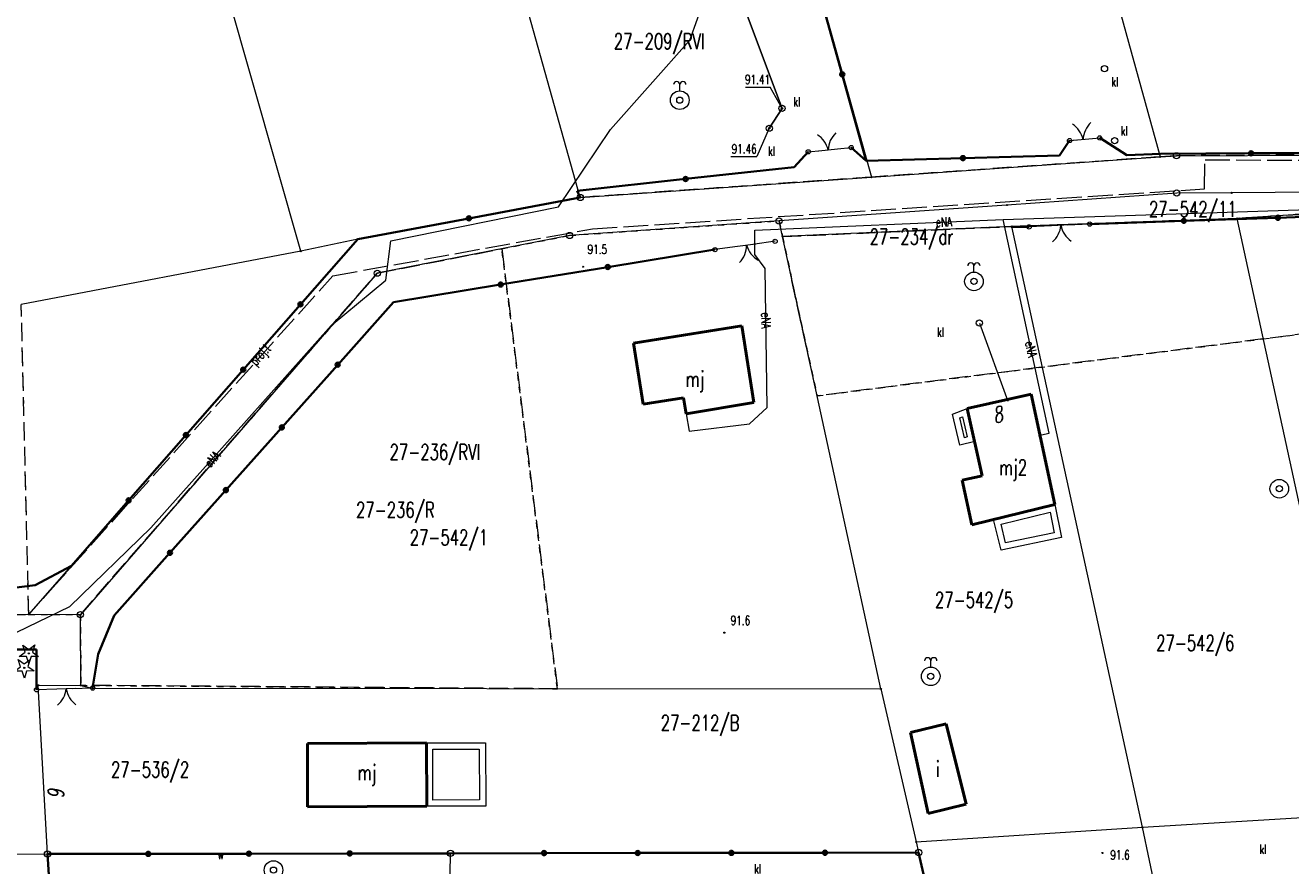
# Model space of a CAD drawing. Header units: metres. Extents: x 7542868 to 7543894, y 5828497 to 5830561.
# Tile 54 of 66: x 7543218 to 7543320, y 5830287 to 5830355. Entities that reach past the tile are written whole.
import ezdxf
from ezdxf.enums import TextEntityAlignment as Align

# ---------------------------------------------------------------- set-up
doc = ezdxf.new("R2010")
doc.units = ezdxf.units.M
for name, pattern in [('2_1', [0]), ('3_EGBB01', [0]), ('3_EGBT07', [0]), ('4_1', [0]), ('4_SUPE_01', [0]), ('4_SUPK_01', [0]), ('4_SUPT_P_01', [2.5, 2, -0.5]), ('GDE', [0]), ('GUK', [2, 1.5, -0.5]), ('GUZ', [1, 0.5, -0.5])]:
    doc.linetypes.add(name, pattern=pattern)
doc.layers.get('0').update_dxf_attribs({"color": 250, "linetype": 'CONTINUOUS', "lineweight": 100})
for name, color, linetype, lineweight in [('Dzialki', 7, 'GDE', 18), ('EADTD_T_0', 7, 'CONTINUOUS', 25), ('EGBB_E_T_0', 7, 'CONTINUOUS', 25), ('EGBB_L_0', 7, '3_EGBB01', 50), ('EGBE_L_0', 7, '3_EGBT07', 18), ('Kontury', 3, 'GUK', 18), ('KTOK_L_1', 7, '2_1', 18), ('KTOK_L_4', 7, 'CONTINUOUS', 35), ('Numery_dzialek', 7, 'CONTINUOUS', 13), ('Numery_konturow', 3, 'CONTINUOUS', 13), ('Numery_uzytkow', 7, 'CONTINUOUS', 13), ('OBOP_T_0', 3, 'CONTINUOUS', 18), ('Punkty', 7, 'CONTINUOUS', 18), ('RTPW_T_0', 7, 'CONTINUOUS', 15), ('SUPE_E_T_3', 1, 'CONTINUOUS', 15), ('SUPE_L_3', 1, '4_SUPE_01', 18), ('SUPK_L_1', 34, '4_SUPK_01', 18), ('SUPP_E_T_6', 30, 'CONTINUOUS', 15), ('SUPP_L_6', 30, '4_SUPT_P_01', 18), ('SUTK_T_0', 7, 'CONTINUOUS', 18), ('SUUK_E_T_3', 7, 'CONTINUOUS', 15), ('SUUK_T_2', 34, 'CONTINUOUS', 18), ('SUUK_T_4', 7, 'CONTINUOUS', 18), ('SUUW_E_T_8', 7, 'CONTINUOUS', 15), ('SUUW_T_1', 7, 'CONTINUOUS', 18), ('SUUW_T_2', 7, 'CONTINUOUS', 18), ('SUUW_T_3', 5, 'CONTINUOUS', 18), ('Uzytki', 7, 'GUZ', 18)]:
    doc.layers.add(name, color=color, linetype=linetype, lineweight=lineweight)
doc.styles.get("Standard").update_dxf_attribs({"font": 'Simplex.SHX', "width": 0.75})

# ---------------------------------------------------------------- blocks, each defined once
blk = doc.blocks.new('GRO')
at = {"linetype": 'CONTINUOUS'}
blk.add_circle((0, 0), 0.045, dxfattribs=at)
blk = doc.blocks.new('GRT')
at = {"linetype": 'CONTINUOUS'}
blk.add_circle((0, 0), 0.25, dxfattribs=at)
blk = doc.blocks.new('2_OBOP01_01')
at = {"linetype": 'CONTINUOUS'}
for p, q in [((-0.78225, -0.26495), (-0.3012, 0.09375)), ((-0.3012, 0.09375), (-0.4937, 0.6621)), ((-0.4937, 0.6621), (-0.0039, 0.31545)), ((-0.0039, 0.31545), (0.4771, 0.67415)), ((0.4771, 0.67415), (0.2988, 0.1012)), ((0.2988, 0.1012), (0.7886, -0.24545)), ((-0.18225, -0.2575), (-0.78225, -0.26495)), ((0.01025, -0.82585), (-0.18225, -0.2575)), ((0.1886, -0.2529), (0.01025, -0.82585)), ((0.7886, -0.24545), (0.1886, -0.2529))]:
    blk.add_line(p, q, dxfattribs=at)
blk.add_circle((0, 0), 0.045, dxfattribs=at)
blk = doc.blocks.new('2_RTPW01')
at = {"linetype": 'CONTINUOUS'}
blk.add_circle((0, 0), 0.045, dxfattribs=at)
blk = doc.blocks.new('4_SUPS01_05')
at = {"linetype": 'CONTINUOUS'}
blk.add_circle((0, 0), 0.0625, dxfattribs=at)
blk = doc.blocks.new('4_SUUS22_01')
at = {"linetype": 'CONTINUOUS'}
blk.add_circle((0, 0), 0.25, dxfattribs=at)
blk = doc.blocks.new('4_SUUS15_05')
at = {"linetype": 'CONTINUOUS'}
blk.add_circle((0, 0), 0.25, dxfattribs=at)
blk = doc.blocks.new('4_SUUS14')
at = {"linetype": 'CONTINUOUS'}
blk.add_line((0, 0.75), (0, 1.25), dxfattribs=at)
for radius in [0.75, 0.25]:
    blk.add_circle((0, 0), radius, dxfattribs=at)
for centre in [(-0.25, 1.25), (0.25, 1.25)]:
    blk.add_arc(centre, 0.25, 0, 180, dxfattribs=at)
blk = doc.blocks.new('4_SUUS13')
at = {"linetype": 'CONTINUOUS'}
for radius in [0.75, 0.25]:
    blk.add_circle((0, 0), radius, dxfattribs=at)
blk = doc.blocks.new('4_SUUS15_08')
at = {"linetype": 'CONTINUOUS'}
blk.add_circle((0, 0), 0.25, dxfattribs=at)

msp = doc.modelspace()

# ---------------------------------------------------------------- linework, layer by layer
at = {"layer": 'Dzialki'}
for p, q in [((7543297.22, 5830387.08), (7543309.07, 5830344.18)), ((7543273.77, 5830385.57), (7543285.81, 5830342.55)), ((7543262.35, 5830340.91), (7543251.77, 5830378.67)), ((7543239.83, 5830336.59), (7543228.36, 5830376.87)), ((7543285.81, 5830342.55), (7543309.07, 5830344.18)), ((7543309.07, 5830344.18), (7543310.39, 5830344.27)), ((7543310.39, 5830344.27), (7543331.88, 5830344.38)), ((7543262.35, 5830340.91), (7543285.81, 5830342.55)), ((7543244.42, 5830337.56), (7543262.35, 5830340.91)), ((7543310.41, 5830341.27), (7543296.73, 5830340.3)), ((7543314.83, 5830341.29), (7543310.41, 5830341.27)), ((7543333.23, 5830341.39), (7543314.83, 5830341.29)), ((7543296.73, 5830340.3), (7543278.37, 5830339.02)), ((7543333.43, 5830340.41), (7543315.27, 5830339.22)), ((7543278.37, 5830339.02), (7543261.49, 5830337.85)), ((7543278.64, 5830337.76), (7543278.37, 5830339.02)), ((7543297.11, 5830338.57), (7543278.64, 5830337.76)), ((7543315.27, 5830339.22), (7543297.11, 5830338.57)), ((7543307.64, 5830290.18), (7543297.11, 5830338.57)), ((7543325.7, 5830291.27), (7543315.27, 5830339.22)), ((7543221.36, 5830311.25), (7543244.42, 5830337.56)), ((7543244.42, 5830337.56), (7543239.83, 5830336.59)), ((7543261.49, 5830337.85), (7543246, 5830334.81)), ((7543286.57, 5830301.32), (7543278.64, 5830337.76)), ((7543239.83, 5830336.59), (7543217.32, 5830332.28)), ((7543246, 5830334.81), (7543222.08, 5830307.3)), ((7543217.92, 5830307.33), (7543221.36, 5830311.25)), ((7543185.99, 5830307.59), (7543217.92, 5830307.33)), ((7543222.08, 5830307.3), (7543217.92, 5830307.33)), ((7543222.12, 5830301.61), (7543222.08, 5830307.3)), ((7543219.43, 5830288.03), (7543218.69, 5830301.62)), ((7543218.69, 5830301.62), (7543222.12, 5830301.61)), ((7543222.12, 5830301.61), (7543223.07, 5830301.39)), ((7543223.07, 5830301.39), (7543286.57, 5830301.32)), ((7543286.57, 5830301.32), (7543289.41, 5830289)), ((7543307.64, 5830290.18), (7543325.7, 5830291.27)), ((7543289.41, 5830289), (7543307.64, 5830290.18)), ((7543318.68, 5830238.04), (7543307.64, 5830290.18)), ((7543289.41, 5830289), (7543289.61, 5830288.15)), ((7543192.08, 5830288), (7543219.43, 5830288.03)), ((7543219.43, 5830288.03), (7543251.9, 5830288.08)), ((7543220.94, 5830263.95), (7543219.43, 5830288.03)), ((7543251.32, 5830254.94), (7543251.9, 5830288.08)), ((7543251.9, 5830288.08), (7543289.61, 5830288.15)), ((7543289.61, 5830288.15), (7543294.45, 5830267.46))]:
    msp.add_line(p, q, dxfattribs=at)
at = {"layer": 'EGBB_L_0', "linetype": '3_EGBB01'}
for p, q in [((7543275.37, 5830330.58), (7543266.63, 5830329.18)), ((7543276.34, 5830324.39), (7543275.37, 5830330.58)), ((7543266.63, 5830329.18), (7543267.43, 5830324.25)), ((7543267.43, 5830324.25), (7543270.68, 5830324.77)), ((7543270.68, 5830324.77), (7543270.89, 5830323.48)), ((7543276.34, 5830324.39), (7543270.89, 5830323.48)), ((7543293.52, 5830323.91), (7543298.68, 5830325.06)), ((7543298.68, 5830325.06), (7543300.59, 5830316.18)), ((7543294.73, 5830318.5), (7543293.52, 5830323.91)), ((7543293.12, 5830318.15), (7543294.73, 5830318.5)), ((7543293.9, 5830314.53), (7543293.12, 5830318.15)), ((7543300.59, 5830316.18), (7543293.9, 5830314.53)), ((7543291.84, 5830298.52), (7543288.97, 5830297.81)), ((7543288.97, 5830297.81), (7543290.38, 5830291.28)), ((7543293.45, 5830292.04), (7543291.84, 5830298.52)), ((7543249.96, 5830296.97), (7543240.37, 5830296.94)), ((7543240.39, 5830291.84), (7543240.37, 5830296.94)), ((7543249.96, 5830296.97), (7543249.98, 5830291.87)), ((7543249.98, 5830291.87), (7543240.39, 5830291.84)), ((7543290.38, 5830291.28), (7543293.45, 5830292.04))]:
    msp.add_line(p, q, dxfattribs=at)
at = {"layer": 'EGBE_L_0', "linetype": '3_EGBT07'}
for p, q in [((7543292.34, 5830323.47), (7543293.52, 5830323.91)), ((7543292.94, 5830320.95), (7543292.34, 5830323.47)), ((7543292.93, 5830323.16), (7543293.16, 5830323.24)), ((7543293.16, 5830323.24), (7543293.53, 5830321.62)), ((7543293.52, 5830323.91), (7543294.13, 5830321.25)), ((7543293.31, 5830321.56), (7543292.93, 5830323.16)), ((7543294.13, 5830321.25), (7543292.94, 5830320.95)), ((7543293.53, 5830321.62), (7543293.31, 5830321.56)), ((7543295.64, 5830314.96), (7543300.59, 5830316.18)), ((7543300.59, 5830316.18), (7543301.13, 5830313.51)), ((7543296.25, 5830314.59), (7543300.2, 5830315.57)), ((7543300.2, 5830315.57), (7543300.54, 5830313.9)), ((7543296.25, 5830312.49), (7543295.64, 5830314.96)), ((7543296.62, 5830313.08), (7543296.25, 5830314.59)), ((7543301.13, 5830313.51), (7543296.25, 5830312.49)), ((7543300.54, 5830313.9), (7543296.62, 5830313.08)), ((7543249.96, 5830296.97), (7543254.72, 5830296.98)), ((7543249.98, 5830291.87), (7543249.96, 5830296.97)), ((7543254.72, 5830296.98), (7543254.74, 5830291.88)), ((7543250.47, 5830296.47), (7543254.22, 5830296.48)), ((7543250.48, 5830292.37), (7543250.47, 5830296.47)), ((7543254.22, 5830296.48), (7543254.24, 5830292.38)), ((7543254.74, 5830291.88), (7543249.98, 5830291.87)), ((7543254.24, 5830292.38), (7543250.48, 5830292.37))]:
    msp.add_line(p, q, dxfattribs=at)
at = {"layer": 'Kontury'}
for p, q in [((7543309.07, 5830344.18), (7543285.81, 5830342.55)), ((7543310.39, 5830344.27), (7543309.07, 5830344.18)), ((7543331.88, 5830344.38), (7543310.39, 5830344.27)), ((7543285.81, 5830342.55), (7543262.35, 5830340.91)), ((7543262.35, 5830340.91), (7543244.42, 5830337.56)), ((7543315.27, 5830339.22), (7543333.43, 5830340.41)), ((7543278.64, 5830337.76), (7543297.11, 5830338.57)), ((7543297.11, 5830338.57), (7543315.27, 5830339.22)), ((7543244.42, 5830337.56), (7543221.36, 5830311.25)), ((7543281.43, 5830324.93), (7543278.64, 5830337.76)), ((7543246, 5830334.81), (7543256.03, 5830336.78)), ((7543256.03, 5830336.78), (7543260.51, 5830301.34)), ((7543222.08, 5830307.3), (7543246, 5830334.81)), ((7543217.92, 5830307.33), (7543217.32, 5830332.28)), ((7543335.29, 5830331.79), (7543317.38, 5830329.52)), ((7543317.38, 5830329.52), (7543281.43, 5830324.93)), ((7543221.36, 5830311.25), (7543217.92, 5830307.33)), ((7543222.12, 5830301.61), (7543222.08, 5830307.3)), ((7543260.51, 5830301.34), (7543222.12, 5830301.61))]:
    msp.add_line(p, q, dxfattribs=at)
at = {"layer": 'KTOK_L_1'}
for p, q in [((7543302.12, 5830345.53), (7543303.61, 5830345.66)), ((7543303.61, 5830345.66), (7543304.2, 5830345.71)), ((7543280.72, 5830344.59), (7543281.82, 5830344.7)), ((7543281.58, 5830344.67), (7543283.07, 5830344.82)), ((7543283.07, 5830344.82), (7543284.18, 5830344.93)), ((7543301.77, 5830345.5), (7543302.37, 5830345.55)), ((7543300.33, 5830338.63), (7543298.51, 5830338.54)), ((7543301.83, 5830338.7), (7543300.33, 5830338.63)), ((7543303.4, 5830338.77), (7543301.58, 5830338.69)), ((7543275.01, 5830336.96), (7543273.2, 5830336.71)), ((7543276.49, 5830337.16), (7543275.01, 5830336.96)), ((7543278.05, 5830337.38), (7543276.25, 5830337.13)), ((7543220.18, 5830301.31), (7543218.55, 5830301.26)), ((7543221.68, 5830301.35), (7543220.18, 5830301.31)), ((7543223.07, 5830301.39), (7543221.43, 5830301.34))]:
    msp.add_line(p, q, dxfattribs=at)
for centre in [(7543301.77, 5830345.5), (7543304.2, 5830345.71), (7543280.72, 5830344.59), (7543284.18, 5830344.93), (7543298.51, 5830338.54), (7543303.4, 5830338.77), (7543278.05, 5830337.38), (7543273.2, 5830336.71), (7543218.55, 5830301.26), (7543223.07, 5830301.39)]:
    msp.add_circle(centre, 0.17, dxfattribs=at)
for centre, start, end in [((7543300.91, 5830345.15), 12.8144, 56.8888), ((7543304.86, 5830345.48), 132.8511, 176.9255), ((7543280.38, 5830344.28), 13.4633, 57.5377), ((7543284.32, 5830344.66), 133.5001, 177.5744), ((7543299.09, 5830338.85), 310.6054, 354.6798), ((7543303.05, 5830339.03), 190.5687, 234.643), ((7543273.75, 5830337.07), 315.7647, 359.8391), ((7543277.68, 5830337.6), 195.728, 239.8024), ((7543218.95, 5830301.55), 309.6205, 353.6948), ((7543222.91, 5830301.66), 189.5838, 233.6581)]:
    msp.add_arc(centre, 2, start, end, dxfattribs=at)
at = {"layer": 'KTOK_L_4'}
for p, q in [((7543281.52, 5830357.77), (7543283.46, 5830350.82)), ((7543283.46, 5830350.82), (7543285.39, 5830343.87)), ((7543304.2, 5830345.71), (7543306.38, 5830344.33)), ((7543279.59, 5830343.35), (7543280.72, 5830344.59)), ((7543284.18, 5830344.93), (7543285.39, 5830343.87)), ((7543300.96, 5830344.28), (7543301.77, 5830345.5)), ((7543285.39, 5830343.87), (7543293.18, 5830344.08)), ((7543293.18, 5830344.08), (7543300.96, 5830344.28)), ((7543306.38, 5830344.33), (7543309.11, 5830344.44)), ((7543316.4, 5830344.47), (7543309.11, 5830344.44)), ((7543323.68, 5830344.49), (7543316.4, 5830344.47)), ((7543270.84, 5830342.4), (7543279.59, 5830343.35)), ((7543262.1, 5830341.44), (7543270.84, 5830342.4)), ((7543253.38, 5830339.23), (7543262.35, 5830340.91)), ((7543262.35, 5830340.91), (7543262.1, 5830341.44)), ((7543318.56, 5830339.28), (7543326.14, 5830339.54)), ((7543244.42, 5830337.56), (7543253.38, 5830339.23)), ((7543297.07, 5830338.56), (7543298.51, 5830338.54)), ((7543303.4, 5830338.77), (7543310.98, 5830339.03)), ((7543310.98, 5830339.03), (7543318.56, 5830339.28)), ((7543239.81, 5830332.3), (7543244.42, 5830337.56)), ((7543273.2, 5830336.71), (7543264.57, 5830335.31)), ((7543264.57, 5830335.31), (7543255.94, 5830333.9)), ((7543255.94, 5830333.9), (7543247.32, 5830332.49)), ((7543247.32, 5830332.49), (7543242.81, 5830327.44)), ((7543235.2, 5830327.04), (7543239.81, 5830332.3)), ((7543242.81, 5830327.44), (7543238.31, 5830322.39)), ((7543230.58, 5830321.77), (7543235.2, 5830327.04)), ((7543238.31, 5830322.39), (7543233.8, 5830317.34)), ((7543225.97, 5830316.51), (7543230.58, 5830321.77)), ((7543233.8, 5830317.34), (7543229.3, 5830312.29)), ((7543221.36, 5830311.25), (7543225.97, 5830316.51)), ((7543229.3, 5830312.29), (7543224.79, 5830307.24)), ((7543218.45, 5830309.69), (7543221.36, 5830311.25)), ((7543214.91, 5830309.23), (7543218.45, 5830309.69)), ((7543224.79, 5830307.24), (7543223.51, 5830304.13)), ((7543218.55, 5830304.51), (7543210.38, 5830304.46)), ((7543218.55, 5830301.26), (7543218.55, 5830304.51)), ((7543223.51, 5830304.13), (7543223.07, 5830301.39)), ((7543227.55, 5830288.04), (7543219.43, 5830288.03)), ((7543219.43, 5830288.03), (7543219.93, 5830280)), ((7543235.66, 5830288.05), (7543227.55, 5830288.04)), ((7543243.78, 5830288.07), (7543235.66, 5830288.05)), ((7543251.9, 5830288.08), (7543243.78, 5830288.07)), ((7543259.44, 5830288.1), (7543251.9, 5830288.08)), ((7543266.98, 5830288.11), (7543259.44, 5830288.1)), ((7543274.53, 5830288.12), (7543266.98, 5830288.11)), ((7543282.07, 5830288.13), (7543274.53, 5830288.12)), ((7543289.61, 5830288.15), (7543282.07, 5830288.13)), ((7543291.22, 5830281.25), (7543289.61, 5830288.15))]:
    msp.add_line(p, q, dxfattribs=at)
for centre in [(7543283.46, 5830350.82), (7543316.4, 5830344.47), (7543293.18, 5830344.08), (7543270.84, 5830342.4), (7543253.38, 5830339.23), (7543310.98, 5830339.03), (7543318.56, 5830339.28), (7543264.57, 5830335.31), (7543255.94, 5830333.9), (7543239.81, 5830332.3), (7543242.81, 5830327.44), (7543235.2, 5830327.04), (7543238.31, 5830322.39), (7543230.58, 5830321.77), (7543233.8, 5830317.34), (7543225.97, 5830316.51), (7543229.3, 5830312.29), (7543227.55, 5830288.04), (7543235.66, 5830288.05), (7543243.78, 5830288.07), (7543259.44, 5830288.1), (7543266.98, 5830288.11), (7543274.53, 5830288.12), (7543282.07, 5830288.13)]:
    msp.add_circle(centre, 0.17, dxfattribs=at)
at = {"layer": 'SUPE_L_3', "linetype": '4_SUPE_01'}
for p, q in [((7543271.19, 5830353.57), (7543273.51, 5830360.15)), ((7543264.78, 5830346.39), (7543271.19, 5830353.57)), ((7543260.59, 5830340.15), (7543264.78, 5830346.39)), ((7543247.09, 5830337.42), (7543260.59, 5830340.15)), ((7543296.42, 5830339.15), (7543332.15, 5830340.3)), ((7543276.43, 5830338.27), (7543296.42, 5830339.15)), ((7543300.14, 5830321.93), (7543296.42, 5830339.15)), ((7543276.42, 5830336.32), (7543276.43, 5830338.27)), ((7543246.7, 5830334.26), (7543247.09, 5830337.42)), ((7543277.25, 5830335.19), (7543276.42, 5830336.32)), ((7543277.42, 5830324), (7543277.25, 5830335.19)), ((7543242.29, 5830330.6), (7543246.7, 5830334.26)), ((7543227.76, 5830314.3), (7543242.29, 5830330.6)), ((7543270.89, 5830323.48), (7543271.12, 5830322.1)), ((7543275.99, 5830322.68), (7543277.42, 5830324)), ((7543271.12, 5830322.1), (7543275.99, 5830322.68)), ((7543299.26, 5830321.73), (7543300.14, 5830321.93)), ((7543221.24, 5830307.97), (7543227.76, 5830314.3)), ((7543216.96, 5830305.9), (7543221.24, 5830307.97))]:
    msp.add_line(p, q, dxfattribs=at)
at = {"layer": 'SUPK_L_1', "linetype": '4_SUPK_01'}
for p, q in [((7543278.61, 5830348.09), (7543269.51, 5830372.4)), ((7543277.58, 5830346.49), (7543278.61, 5830348.09)), ((7543294.51, 5830330.8), (7543296.8, 5830324.51))]:
    msp.add_line(p, q, dxfattribs=at)
at = {"layer": 'SUPK_L_1', "linetype": '4_1'}
for p, q in [((7543269.51, 5830372.4), (7543278.61, 5830348.09)), ((7543278.61, 5830348.09), (7543277.58, 5830346.49)), ((7543294.51, 5830330.8), (7543296.8, 5830324.51))]:
    msp.add_line(p, q, dxfattribs=at)
at = {"layer": 'SUPP_L_6', "linetype": '4_SUPT_P_01'}
for p, q in [((7543312.65, 5830341.61), (7543312.69, 5830343.94)), ((7543312.69, 5830343.94), (7543345.69, 5830343.84)), ((7543263.34, 5830338.39), (7543312.65, 5830341.61)), ((7543242.42, 5830334.6), (7543263.34, 5830338.39)), ((7543217.92, 5830307.33), (7543242.42, 5830334.6)), ((7543188.16, 5830307.11), (7543217.92, 5830307.33))]:
    msp.add_line(p, q, dxfattribs=at)
at = {"layer": 'SUTK_T_0', "linetype": 'CONTINUOUS'}
for p, q in [((7543275.66, 5830349.8), (7543277.65, 5830349.8)), ((7543278.61, 5830348.09), (7543277.65, 5830349.8)), ((7543277.58, 5830346.49), (7543276.57, 5830344.2)), ((7543274.48, 5830344.2), (7543276.57, 5830344.2))]:
    msp.add_line(p, q, dxfattribs=at)
at = {"layer": 'Uzytki'}
for p, q in [((7543309.07, 5830344.18), (7543285.81, 5830342.55)), ((7543310.39, 5830344.27), (7543309.07, 5830344.18)), ((7543331.88, 5830344.38), (7543310.39, 5830344.27)), ((7543285.81, 5830342.55), (7543262.35, 5830340.91)), ((7543262.35, 5830340.91), (7543244.42, 5830337.56)), ((7543333.43, 5830340.41), (7543315.27, 5830339.22)), ((7543261.49, 5830337.85), (7543278.37, 5830339.02)), ((7543278.37, 5830339.02), (7543278.64, 5830337.76)), ((7543297.11, 5830338.57), (7543278.64, 5830337.76)), ((7543315.27, 5830339.22), (7543297.11, 5830338.57)), ((7543244.42, 5830337.56), (7543221.36, 5830311.25)), ((7543256.03, 5830336.78), (7543261.49, 5830337.85)), ((7543278.64, 5830337.76), (7543281.43, 5830324.93)), ((7543256.03, 5830336.78), (7543246, 5830334.81)), ((7543260.51, 5830301.34), (7543256.03, 5830336.78)), ((7543246, 5830334.81), (7543222.08, 5830307.3)), ((7543217.92, 5830307.33), (7543217.32, 5830332.28)), ((7543317.38, 5830329.52), (7543335.29, 5830331.79)), ((7543281.43, 5830324.93), (7543317.38, 5830329.52)), ((7543221.36, 5830311.25), (7543217.92, 5830307.33)), ((7543217.92, 5830307.33), (7543222.08, 5830307.3)), ((7543222.08, 5830307.3), (7543222.12, 5830301.61)), ((7543222.12, 5830301.61), (7543260.51, 5830301.34))]:
    msp.add_line(p, q, dxfattribs=at)

# ---------------------------------------------------------------- block references
at = {"layer": 'OBOP_T_0'}
for p in [(7543217.93, 5830304.19), (7543217.56, 5830303.02)]:
    msp.add_blockref('2_OBOP01_01', p, dxfattribs=at)
at = {"layer": 'Punkty'}
for name, p in [('GRO', (7543309.07, 5830344.18)), ('GRT', (7543310.39, 5830344.27)), ('GRO', (7543285.81, 5830342.55)), ('GRT', (7543262.35, 5830340.91)), ('GRT', (7543310.41, 5830341.27)), ('GRO', (7543314.83, 5830341.29)), ('GRO', (7543296.73, 5830340.3)), ('GRT', (7543278.37, 5830339.02)), ('GRO', (7543297.11, 5830338.57)), ('GRO', (7543315.27, 5830339.22)), ('GRO', (7543244.42, 5830337.56)), ('GRT', (7543261.49, 5830337.85)), ('GRO', (7543278.64, 5830337.76)), ('GRO', (7543239.83, 5830336.59)), ('GRT', (7543246, 5830334.81)), ('GRO', (7543221.36, 5830311.25)), ('GRO', (7543217.92, 5830307.33)), ('GRT', (7543222.08, 5830307.3)), ('GRO', (7543218.69, 5830301.62)), ('GRO', (7543222.12, 5830301.61)), ('GRO', (7543223.07, 5830301.39)), ('GRO', (7543286.57, 5830301.32)), ('GRO', (7543307.64, 5830290.18)), ('GRO', (7543289.41, 5830289)), ('GRT', (7543219.43, 5830288.03)), ('GRT', (7543251.9, 5830288.08)), ('GRT', (7543289.61, 5830288.15))]:
    msp.add_blockref(name, p, dxfattribs=at)
at = {"layer": 'RTPW_T_0', "rotation": 269.9999974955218}
for p in [(7543262.58, 5830335.33), (7543273.96, 5830305.86), (7543304.42, 5830288.11)]:
    msp.add_blockref('2_RTPW01', p, dxfattribs=at)
at = {"layer": 'SUTK_T_0'}
for p in [(7543278.61, 5830348.09), (7543277.58, 5830346.49)]:
    msp.add_blockref('4_SUPS01_05', p, dxfattribs=at)
at = {"layer": 'SUUK_T_2'}
for p in [(7543304.59, 5830351.29), (7543278.61, 5830348.09), (7543277.58, 5830346.49), (7543305.4, 5830345.48)]:
    msp.add_blockref('4_SUUS15_05', p, dxfattribs=at)
at = {"layer": 'SUUK_T_4'}
for p in [(7543304.59, 5830351.29), (7543278.61, 5830348.09), (7543277.58, 5830346.49), (7543305.4, 5830345.48), (7543294.51, 5830330.8)]:
    msp.add_blockref('4_SUUS22_01', p, dxfattribs=at)
at = {"layer": 'SUUW_T_1'}
for p in [(7543318.67, 5830317.45), (7543237.64, 5830286.73)]:
    msp.add_blockref('4_SUUS13', p, dxfattribs=at)
at = {"layer": 'SUUW_T_2'}
for p in [(7543270.37, 5830348.75), (7543294.07, 5830334.15), (7543290.59, 5830302.34)]:
    msp.add_blockref('4_SUUS14', p, dxfattribs=at)
at = {"layer": 'SUUW_T_3'}
msp.add_blockref('4_SUUS15_08', (7543294.51, 5830330.8), dxfattribs=at)

# ---------------------------------------------------------------- texts
at = {"layer": 'EADTD_T_0', "oblique": 15, "width": 0.7}
msp.add_text('8', height=1.25, rotation=14.9191, dxfattribs=at).set_placement((7543295.42, 5830323.91), align=Align.TOP_LEFT)
msp.add_text('6', height=1.25, rotation=275.5275, dxfattribs=at).set_placement((7543219.47, 5830293.09), align=Align.CENTER)
at = {"layer": 'EGBB_E_T_0', "width": 0.7}
for s, p in [('mj', (7543271.6, 5830326.11)), ('mj2', (7543297.23, 5830318.98)), ('i', (7543291.17, 5830294.91)), ('mj', (7543245.18, 5830294.41))]:
    msp.add_text(s, height=1.25, dxfattribs=at).set_placement(p, align=Align.MIDDLE)
at = {"layer": 'Numery_dzialek', "width": 0.7}
for s, p in [('27-542/11', (7543308.18, 5830340.6)), ('27-542/1', (7543248.62, 5830314.15)), ('27-542/5', (7543290.93, 5830309.12)), ('27-542/6', (7543308.75, 5830305.65)), ('27-536/2', (7543224.55, 5830295.45))]:
    msp.add_text(s, height=1.25, dxfattribs=at).set_placement(p, align=Align.TOP_LEFT)
at = {"layer": 'Numery_konturow', "width": 0.7}
for s, p in [('27-209/RVI', (7543265.06, 5830354.12)), ('27-236/RVI', (7543246.99, 5830321.03))]:
    msp.add_text(s, height=1.25, dxfattribs=at).set_placement(p, align=Align.TOP_LEFT)
at = {"layer": 'Numery_uzytkow', "width": 0.7}
for s, p in [('27-209/R', (7543265.06, 5830354.12)), ('27-234/dr', (7543285.67, 5830338.38)), ('27-236/R', (7543244.29, 5830316.37)), ('27-212/B', (7543268.84, 5830299.22))]:
    msp.add_text(s, height=1.25, dxfattribs=at).set_placement(p, align=Align.TOP_LEFT)
at = {"layer": 'RTPW_T_0', "width": 0.7}
for s, p in [('91.5', (7543262.94, 5830337.11)), ('91.6', (7543274.47, 5830307.22)), ('91.6', (7543305.05, 5830288.33))]:
    msp.add_text(s, height=0.75, dxfattribs=at).set_placement(p, align=Align.TOP_LEFT)
at = {"layer": 'SUPE_E_T_3', "width": 0.7}
for rotation, p in [(2.2217, (7543291.65, 5830338.94)), (270.8599, (7543277.32, 5830330.99)), (282.1946, (7543298.68, 5830328.68)), (48.2948, (7543232.7, 5830319.84))]:
    msp.add_text('eNA', height=0.75, rotation=rotation, dxfattribs=at).set_placement(p, align=Align.MIDDLE)
at = {"layer": 'SUPP_E_T_6', "width": 0.7}
msp.add_text('proj.t', height=0.75, rotation=48.0543, dxfattribs=at).set_placement((7543236.65, 5830328.17), align=Align.MIDDLE)
at = {"layer": 'SUTK_T_0', "width": 0.7}
for s, p in [('91.41', (7543277.65, 5830350.05)), ('91.46', (7543276.57, 5830344.45))]:
    msp.add_text(s, height=0.75, dxfattribs=at).set_placement(p, align=Align.RIGHT)
at = {"layer": 'SUUK_E_T_3', "width": 0.7}
for p in [(7543305.14, 5830349.86), (7543279.51, 5830348.24), (7543305.89, 5830345.9), (7543277.47, 5830344.27), (7543291.09, 5830329.69), (7543317.07, 5830288.03), (7543276.36, 5830286.46)]:
    msp.add_text('kl', height=0.75, dxfattribs=at).set_placement(p)
at = {"layer": 'SUUW_E_T_8', "width": 0.7}
msp.add_text('w', height=0.75, dxfattribs=at).set_placement((7543233.14, 5830288.36), align=Align.TOP_LEFT)

doc.saveas('drawing.dxf')
